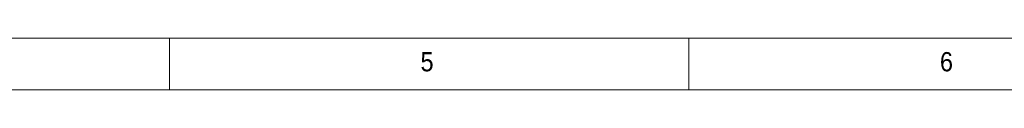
# Model space of a CAD drawing. Header units: millimetres. Extents: x 5 to 597, y 5 to 415.
# Tile 40 of 136: x 183 to 277, y 410 to 415. Entities that reach past the tile are written whole.
import ezdxf

# ---------------------------------------------------------------- set-up
doc = ezdxf.new("R2010")
doc.units = ezdxf.units.MM
doc.styles.add('SLDTEXTSTYLE1', font='GOTHIC.TTF', dxfattribs={"width": 0.913})

msp = doc.modelspace()

# ---------------------------------------------------------------- linework, layer by layer
at = {"color": 7, "linetype": 'Continuous', "lineweight": 18}
for p, q in [((589, 415), (5, 415)), ((197, 415), (197, 410)), ((247, 410), (247, 415)), ((584.0035, 410), (10, 410))]:
    msp.add_line(p, q, dxfattribs=at)

# ---------------------------------------------------------------- texts
at = {"color": 7, "linetype": 'Continuous', "lineweight": 0, "char_height": 1.8521, "attachment_point": 1, "style": 'SLDTEXTSTYLE1'}
for s, insert in [('5', (221.1667, 413.6463)), ('6', (271.1667, 413.6463))]:
    msp.add_mtext(s, dxfattribs=dict(at, insert=insert))

doc.saveas('drawing.dxf')
